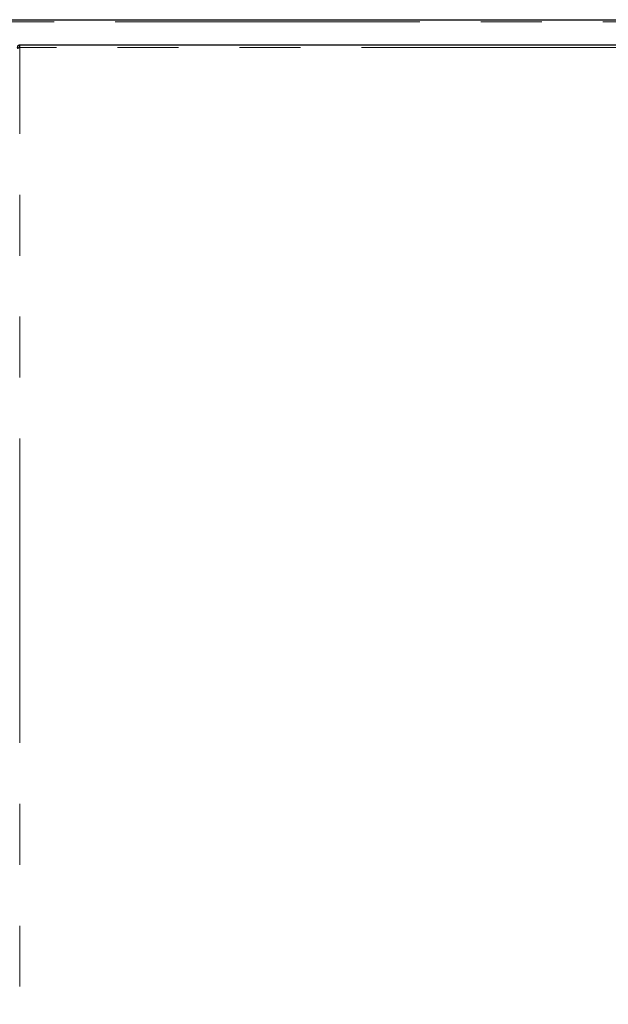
# Model space of a CAD drawing. Header units: millimetres. Extents: x 23 to 246, y 71 to 158.
# Tile 18 of 76: x 51 to 63, y 81 to 102. Entities that reach past the tile are written whole.
import ezdxf

# ---------------------------------------------------------------- set-up
doc = ezdxf.new("R2010")
doc.units = ezdxf.units.MM
doc.linetypes.add('PHANTOM', pattern=[12.7, 6.35, -1.27, 1.27, -1.27, 1.27, -1.27])

msp = doc.modelspace()

# ---------------------------------------------------------------- linework, layer by layer
at = {"color": 7, "linetype": 'Continuous', "lineweight": 25}
for p, q in [((27.582, 101.553), (64.504, 101.553)), ((51.039, 100.972), (51.039, 101.022)), ((64.509, 101.022), (51.039, 101.022))]:
    msp.add_line(p, q, dxfattribs=at)
at = {"color": 8, "linetype": 'PHANTOM', "lineweight": 18}
for p, q in [((27.627, 101.508), (64.534, 101.508)), ((51.039, 73.772), (51.039, 100.972)), ((64.509, 100.972), (51.039, 100.972))]:
    msp.add_line(p, q, dxfattribs=at)
at = {"color": 7, "linetype": 'Continuous', "lineweight": 25}
for points, knots in [([(51.039, 101.022), (51.033, 101.022), (51.022, 101.02), (51.007, 101.012), (50.995, 100.998), (50.99, 100.984), (50.989, 100.975), (50.989, 100.972)], [0, 0, 0, 0, 0.218165, 0.436329, 0.654495, 0.872649, 1, 1, 1, 1]), ([(50.989, 100.958), (50.989, 100.959), (50.991, 100.961), (50.999, 100.964), (51.013, 100.967), (51.027, 100.97), (51.036, 100.972), (51.039, 100.972)], [0, 0, 0, 0, 0.218175, 0.436315, 0.654476, 0.872646, 1, 1, 1, 1])]:
    msp.add_open_spline(points, degree=3, knots=knots, dxfattribs=at)

doc.saveas('drawing.dxf')
